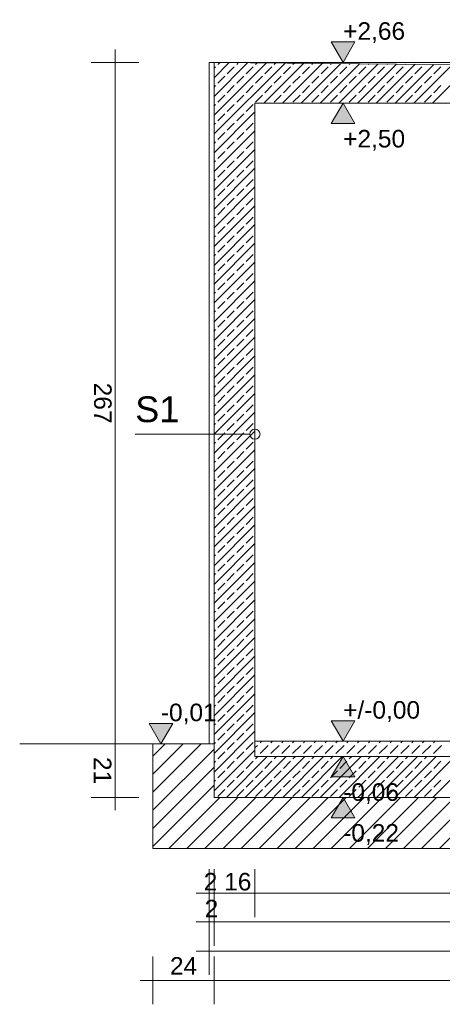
# Model space of a CAD drawing. Header units: metres. Extents: x 5507784 to 5508297, y 5948658 to 5948992.
# Tile 32 of 98: x 5507981.84 to 5507983.47, y 5948932.95 to 5948936.75. Entities that reach past the tile are written whole.
import ezdxf

# ---------------------------------------------------------------- set-up
doc = ezdxf.new("R2010")
doc.units = ezdxf.units.M
doc.layers.add('PDF_Konstrukcja - Ściany zew_Nr_pióra__107', color=7, linetype='CONTINUOUS', true_color=0xbfbfbf)
for name, color, linetype in [('PDF_Text', 5, 'CONTINUOUS'), ('PDF_Wymiarowanie - Ogólne', 5, 'CONTINUOUS'), ('PDF_ZWYKŁA_Nr_Pióra__1', 7, 'CONTINUOUS')]:
    doc.layers.add(name, color=color, linetype=linetype)
doc.styles.add('PDF Arial', font='arial.ttf')

msp = doc.modelspace()

# ---------------------------------------------------------------- linework, layer by layer
at = {"layer": 'PDF_Konstrukcja - Ściany zew_Nr_pióra__107', "lineweight": 0}
for points in [[(5507982.6447, 5948936.5852), (5507982.5861, 5948936.5266)], [(5507982.7164, 5948936.5846), (5507982.5861, 5948936.4543)], [(5507982.7882, 5948936.5839), (5507982.5861, 5948936.3819)], [(5507982.8599, 5948936.5832), (5507982.5861, 5948936.3095)], [(5507982.6089, 5948936.5856), (5507982.6007, 5948936.5774)], [(5507982.6806, 5948936.5849), (5507982.6731, 5948936.5774)], [(5507982.7523, 5948936.5842), (5507982.7455, 5948936.5774)], [(5507982.9316, 5948936.5826), (5507982.7773, 5948936.4283)], [(5507982.824, 5948936.5836), (5507982.8178, 5948936.5774)], [(5507983.0033, 5948936.5819), (5507982.8497, 5948936.4283)], [(5507982.8957, 5948936.5829), (5507982.8902, 5948936.5774)], [(5507983.075, 5948936.5812), (5507982.9221, 5948936.4283)], [(5507982.9674, 5948936.5822), (5507982.9626, 5948936.5774)], [(5507983.0392, 5948936.5816), (5507983.035, 5948936.5774)], [(5507982.5917, 5948936.5683), (5507982.5861, 5948936.5628)], [(5507982.664, 5948936.5683), (5507982.6369, 5948936.5412)], [(5507982.7364, 5948936.5683), (5507982.7093, 5948936.5412)], [(5507982.8088, 5948936.5683), (5507982.7817, 5948936.5412)], [(5507982.8812, 5948936.5683), (5507982.854, 5948936.5412)], [(5507982.9536, 5948936.5683), (5507982.9264, 5948936.5412)], [(5507983.1467, 5948936.5805), (5507982.9945, 5948936.4283)], [(5507983.0259, 5948936.5683), (5507982.9988, 5948936.5412)], [(5507983.2184, 5948936.5799), (5507983.0668, 5948936.4283)], [(5507983.0983, 5948936.5683), (5507983.0712, 5948936.5412)], [(5507983.1109, 5948936.5809), (5507983.1074, 5948936.5774)], [(5507983.2901, 5948936.5792), (5507983.1392, 5948936.4283)], [(5507983.1707, 5948936.5683), (5507983.1436, 5948936.5412)], [(5507983.1826, 5948936.5802), (5507983.1798, 5948936.5774)], [(5507983.3619, 5948936.5785), (5507983.2116, 5948936.4283)], [(5507983.2431, 5948936.5683), (5507983.2159, 5948936.5412)], [(5507983.2543, 5948936.5795), (5507983.2521, 5948936.5774)], [(5507983.4336, 5948936.5779), (5507983.284, 5948936.4283)], [(5507983.3155, 5948936.5683), (5507983.2883, 5948936.5412)], [(5507983.326, 5948936.5789), (5507983.3245, 5948936.5774)], [(5507983.5053, 5948936.5772), (5507983.3564, 5948936.4283)], [(5507983.3878, 5948936.5683), (5507983.3607, 5948936.5412)], [(5507983.3977, 5948936.5782), (5507983.3969, 5948936.5774)], [(5507983.577, 5948936.5765), (5507983.4287, 5948936.4283)], [(5507983.4602, 5948936.5683), (5507983.4331, 5948936.5412)], [(5507982.6278, 5948936.5322), (5507982.6007, 5948936.505)], [(5507982.7002, 5948936.5322), (5507982.6731, 5948936.505)], [(5507982.7726, 5948936.5322), (5507982.7455, 5948936.505)], [(5507982.845, 5948936.5322), (5507982.8178, 5948936.505)], [(5507982.9174, 5948936.5322), (5507982.8902, 5948936.505)], [(5507982.9898, 5948936.5322), (5507982.9626, 5948936.505)], [(5507983.0621, 5948936.5322), (5507983.035, 5948936.505)], [(5507983.1345, 5948936.5322), (5507983.1074, 5948936.505)], [(5507983.2069, 5948936.5322), (5507983.1798, 5948936.505)], [(5507983.2793, 5948936.5322), (5507983.2521, 5948936.505)], [(5507983.3517, 5948936.5322), (5507983.3245, 5948936.505)], [(5507983.424, 5948936.5322), (5507983.3969, 5948936.505)], [(5507982.5917, 5948936.496), (5507982.5861, 5948936.4905)], [(5507982.664, 5948936.496), (5507982.6369, 5948936.4688)], [(5507982.7364, 5948936.496), (5507982.7093, 5948936.4688)], [(5507982.8088, 5948936.496), (5507982.7817, 5948936.4688)], [(5507982.8812, 5948936.496), (5507982.854, 5948936.4688)], [(5507982.9536, 5948936.496), (5507982.9264, 5948936.4688)], [(5507983.0259, 5948936.496), (5507982.9988, 5948936.4688)], [(5507983.0983, 5948936.496), (5507983.0712, 5948936.4688)], [(5507983.1707, 5948936.496), (5507983.1436, 5948936.4688)], [(5507983.2431, 5948936.496), (5507983.2159, 5948936.4688)], [(5507983.3155, 5948936.496), (5507983.2883, 5948936.4688)], [(5507983.3878, 5948936.496), (5507983.3607, 5948936.4688)], [(5507983.4602, 5948936.496), (5507983.4331, 5948936.4688)], [(5507982.6278, 5948936.4598), (5507982.6007, 5948936.4326)], [(5507982.7002, 5948936.4598), (5507982.6731, 5948936.4326)], [(5507982.7726, 5948936.4598), (5507982.7455, 5948936.4326)], [(5507982.845, 5948936.4598), (5507982.8178, 5948936.4326)], [(5507982.9174, 5948936.4598), (5507982.8902, 5948936.4326)], [(5507982.9898, 5948936.4598), (5507982.9626, 5948936.4326)], [(5507983.0621, 5948936.4598), (5507983.035, 5948936.4326)], [(5507983.1345, 5948936.4598), (5507983.1074, 5948936.4326)], [(5507983.2069, 5948936.4598), (5507983.1798, 5948936.4326)], [(5507983.2793, 5948936.4598), (5507983.2521, 5948936.4326)], [(5507983.3517, 5948936.4598), (5507983.3245, 5948936.4326)], [(5507983.424, 5948936.4598), (5507983.3969, 5948936.4326)], [(5507982.5917, 5948936.4236), (5507982.5861, 5948936.4181)], [(5507982.7436, 5948936.3946), (5507982.5861, 5948936.2371)], [(5507982.664, 5948936.4236), (5507982.6369, 5948936.3964)], [(5507982.7364, 5948936.4236), (5507982.7093, 5948936.3964)], [(5507982.6278, 5948936.3874), (5507982.6007, 5948936.3602)], [(5507982.7002, 5948936.3874), (5507982.6731, 5948936.3602)], [(5507982.5917, 5948936.3512), (5507982.5861, 5948936.3457)], [(5507982.7436, 5948936.3222), (5507982.5861, 5948936.1647)], [(5507982.664, 5948936.3512), (5507982.6369, 5948936.3241)], [(5507982.7364, 5948936.3512), (5507982.7093, 5948936.3241)], [(5507982.5917, 5948936.2788), (5507982.5861, 5948936.2733)], [(5507982.6278, 5948936.315), (5507982.6007, 5948936.2879)], [(5507982.664, 5948936.2788), (5507982.6369, 5948936.2517)], [(5507982.7002, 5948936.315), (5507982.6731, 5948936.2879)], [(5507982.7364, 5948936.2788), (5507982.7093, 5948936.2517)], [(5507982.7436, 5948936.2498), (5507982.5861, 5948936.0924)], [(5507982.6278, 5948936.2426), (5507982.6007, 5948936.2155)], [(5507982.7002, 5948936.2426), (5507982.6731, 5948936.2155)], [(5507982.5917, 5948936.2064), (5507982.5861, 5948936.2009)], [(5507982.664, 5948936.2064), (5507982.6369, 5948936.1793)], [(5507982.7364, 5948936.2064), (5507982.7093, 5948936.1793)], [(5507982.7436, 5948936.1775), (5507982.5861, 5948936.02)], [(5507982.6278, 5948936.1702), (5507982.6007, 5948936.1431)], [(5507982.7002, 5948936.1702), (5507982.6731, 5948936.1431)], [(5507982.5917, 5948936.1341), (5507982.5861, 5948936.1285)], [(5507982.664, 5948936.1341), (5507982.6369, 5948936.1069)], [(5507982.7364, 5948936.1341), (5507982.7093, 5948936.1069)], [(5507982.7436, 5948936.1051), (5507982.5861, 5948935.9476)], [(5507982.6278, 5948936.0979), (5507982.6007, 5948936.0707)], [(5507982.7002, 5948936.0979), (5507982.6731, 5948936.0707)], [(5507982.5917, 5948936.0617), (5507982.5861, 5948936.0562)], [(5507982.664, 5948936.0617), (5507982.6369, 5948936.0345)], [(5507982.7364, 5948936.0617), (5507982.7093, 5948936.0345)], [(5507982.7436, 5948936.0327), (5507982.5861, 5948935.8752)], [(5507982.6278, 5948936.0255), (5507982.6007, 5948935.9983)], [(5507982.7002, 5948936.0255), (5507982.6731, 5948935.9983)], [(5507982.5917, 5948935.9893), (5507982.5861, 5948935.9838)], [(5507982.664, 5948935.9893), (5507982.6369, 5948935.9622)], [(5507982.7364, 5948935.9893), (5507982.7093, 5948935.9622)], [(5507982.7436, 5948935.9603), (5507982.5861, 5948935.8028)], [(5507982.6278, 5948935.9531), (5507982.6007, 5948935.926)], [(5507982.7002, 5948935.9531), (5507982.6731, 5948935.926)], [(5507982.5917, 5948935.9169), (5507982.5861, 5948935.9114)], [(5507982.664, 5948935.9169), (5507982.6369, 5948935.8898)], [(5507982.7364, 5948935.9169), (5507982.7093, 5948935.8898)], [(5507982.7436, 5948935.8879), (5507982.5861, 5948935.7305)], [(5507982.6278, 5948935.8807), (5507982.6007, 5948935.8536)], [(5507982.7002, 5948935.8807), (5507982.6731, 5948935.8536)], [(5507982.5917, 5948935.8445), (5507982.5861, 5948935.839)], [(5507982.664, 5948935.8445), (5507982.6369, 5948935.8174)], [(5507982.7364, 5948935.8445), (5507982.7093, 5948935.8174)], [(5507982.7436, 5948935.8156), (5507982.5861, 5948935.6581)], [(5507982.6278, 5948935.8083), (5507982.6007, 5948935.7812)], [(5507982.7002, 5948935.8083), (5507982.6731, 5948935.7812)], [(5507982.5917, 5948935.7721), (5507982.5861, 5948935.7666)], [(5507982.664, 5948935.7721), (5507982.6369, 5948935.745)], [(5507982.7364, 5948935.7721), (5507982.7093, 5948935.745)], [(5507982.7436, 5948935.7432), (5507982.5861, 5948935.5857)], [(5507982.6278, 5948935.736), (5507982.6007, 5948935.7088)], [(5507982.7002, 5948935.736), (5507982.6731, 5948935.7088)], [(5507982.5917, 5948935.6998), (5507982.5861, 5948935.6943)], [(5507982.7436, 5948935.6708), (5507982.5861, 5948935.5133)], [(5507982.664, 5948935.6998), (5507982.6369, 5948935.6726)], [(5507982.7364, 5948935.6998), (5507982.7093, 5948935.6726)], [(5507982.6278, 5948935.6636), (5507982.6007, 5948935.6364)], [(5507982.7002, 5948935.6636), (5507982.6731, 5948935.6364)], [(5507982.5917, 5948935.6274), (5507982.5861, 5948935.6219)], [(5507982.7436, 5948935.5984), (5507982.5861, 5948935.4409)], [(5507982.664, 5948935.6274), (5507982.6369, 5948935.6002)], [(5507982.7364, 5948935.6274), (5507982.7093, 5948935.6002)], [(5507982.6278, 5948935.5912), (5507982.6007, 5948935.5641)], [(5507982.7002, 5948935.5912), (5507982.6731, 5948935.5641)], [(5507982.5917, 5948935.555), (5507982.5861, 5948935.5495)], [(5507982.7436, 5948935.526), (5507982.5861, 5948935.3685)], [(5507982.6278, 5948935.5188), (5507982.6007, 5948935.4917)], [(5507982.664, 5948935.555), (5507982.6369, 5948935.5279)], [(5507982.7002, 5948935.5188), (5507982.6731, 5948935.4917)], [(5507982.7364, 5948935.555), (5507982.7093, 5948935.5279)], [(5507982.5917, 5948935.4826), (5507982.5861, 5948935.4771)], [(5507982.664, 5948935.4826), (5507982.6369, 5948935.4555)], [(5507982.7364, 5948935.4826), (5507982.7093, 5948935.4555)], [(5507982.7436, 5948935.4536), (5507982.5861, 5948935.2962)], [(5507982.6278, 5948935.4464), (5507982.6007, 5948935.4193)], [(5507982.7002, 5948935.4464), (5507982.6731, 5948935.4193)], [(5507982.5917, 5948935.4102), (5507982.5861, 5948935.4047)], [(5507982.664, 5948935.4102), (5507982.6369, 5948935.3831)], [(5507982.7364, 5948935.4102), (5507982.7093, 5948935.3831)], [(5507982.7436, 5948935.3813), (5507982.5861, 5948935.2238)], [(5507982.6278, 5948935.3741), (5507982.6007, 5948935.3469)], [(5507982.7002, 5948935.3741), (5507982.6731, 5948935.3469)], [(5507982.5917, 5948935.3379), (5507982.5861, 5948935.3323)], [(5507982.664, 5948935.3379), (5507982.6369, 5948935.3107)], [(5507982.7364, 5948935.3379), (5507982.7093, 5948935.3107)], [(5507982.7436, 5948935.3089), (5507982.5861, 5948935.1514)], [(5507982.6278, 5948935.3017), (5507982.6007, 5948935.2745)], [(5507982.7002, 5948935.3017), (5507982.6731, 5948935.2745)], [(5507982.5917, 5948935.2655), (5507982.5861, 5948935.26)], [(5507982.664, 5948935.2655), (5507982.6369, 5948935.2383)], [(5507982.7364, 5948935.2655), (5507982.7093, 5948935.2383)], [(5507982.7436, 5948935.2365), (5507982.5861, 5948935.079)], [(5507982.6278, 5948935.2293), (5507982.6007, 5948935.2022)], [(5507982.7002, 5948935.2293), (5507982.6731, 5948935.2022)], [(5507982.5917, 5948935.1931), (5507982.5861, 5948935.1876)], [(5507982.664, 5948935.1931), (5507982.6369, 5948935.1659)], [(5507982.7364, 5948935.1931), (5507982.7093, 5948935.1659)], [(5507982.7436, 5948935.1641), (5507982.5861, 5948935.0066)], [(5507982.6278, 5948935.1569), (5507982.6007, 5948935.1298)], [(5507982.7002, 5948935.1569), (5507982.6731, 5948935.1298)], [(5507982.5917, 5948935.1207), (5507982.5861, 5948935.1152)], [(5507982.664, 5948935.1207), (5507982.6369, 5948935.0936)], [(5507982.7364, 5948935.1207), (5507982.7093, 5948935.0936)], [(5507982.7436, 5948935.0917), (5507982.5861, 5948934.9343)], [(5507982.6278, 5948935.0845), (5507982.6007, 5948935.0574)], [(5507982.7002, 5948935.0845), (5507982.6731, 5948935.0574)], [(5507982.5917, 5948935.0483), (5507982.5861, 5948935.0428)], [(5507982.664, 5948935.0483), (5507982.6369, 5948935.0212)], [(5507982.7364, 5948935.0483), (5507982.7093, 5948935.0212)], [(5507982.7436, 5948935.0194), (5507982.5861, 5948934.8619)], [(5507982.6278, 5948935.0122), (5507982.6007, 5948934.985)], [(5507982.7002, 5948935.0122), (5507982.6731, 5948934.985)], [(5507982.5917, 5948934.9759), (5507982.5861, 5948934.9705)], [(5507982.664, 5948934.9759), (5507982.6369, 5948934.9488)], [(5507982.7364, 5948934.9759), (5507982.7093, 5948934.9488)], [(5507982.7436, 5948934.947), (5507982.5861, 5948934.7895)], [(5507982.6278, 5948934.9398), (5507982.6007, 5948934.9126)], [(5507982.7002, 5948934.9398), (5507982.6731, 5948934.9126)], [(5507982.5917, 5948934.9036), (5507982.5861, 5948934.8981)], [(5507982.7436, 5948934.8746), (5507982.5861, 5948934.7171)], [(5507982.664, 5948934.9036), (5507982.6369, 5948934.8764)], [(5507982.7364, 5948934.9036), (5507982.7093, 5948934.8764)], [(5507982.6278, 5948934.8674), (5507982.6007, 5948934.8402)], [(5507982.7002, 5948934.8674), (5507982.6731, 5948934.8402)], [(5507982.5917, 5948934.8312), (5507982.5861, 5948934.8257)], [(5507982.7436, 5948934.8022), (5507982.5861, 5948934.6447)], [(5507982.664, 5948934.8312), (5507982.6369, 5948934.8041)], [(5507982.7364, 5948934.8312), (5507982.7093, 5948934.8041)], [(5507982.5917, 5948934.7588), (5507982.5861, 5948934.7533)], [(5507982.6278, 5948934.795), (5507982.6007, 5948934.7679)], [(5507982.664, 5948934.7588), (5507982.6369, 5948934.7317)], [(5507982.7002, 5948934.795), (5507982.6731, 5948934.7679)], [(5507982.7364, 5948934.7588), (5507982.7093, 5948934.7317)], [(5507982.7436, 5948934.7298), (5507982.5861, 5948934.5723)], [(5507982.6278, 5948934.7226), (5507982.6007, 5948934.6955)], [(5507982.7002, 5948934.7226), (5507982.6731, 5948934.6955)], [(5507982.5917, 5948934.6864), (5507982.5861, 5948934.6809)], [(5507982.664, 5948934.6864), (5507982.6369, 5948934.6593)], [(5507982.7364, 5948934.6864), (5507982.7093, 5948934.6593)], [(5507982.7436, 5948934.6574), (5507982.5861, 5948934.5)], [(5507982.6278, 5948934.6502), (5507982.6007, 5948934.6231)], [(5507982.7002, 5948934.6502), (5507982.6731, 5948934.6231)], [(5507982.5917, 5948934.6141), (5507982.5861, 5948934.6085)], [(5507982.664, 5948934.6141), (5507982.6369, 5948934.5869)], [(5507982.7364, 5948934.6141), (5507982.7093, 5948934.5869)], [(5507982.7436, 5948934.5851), (5507982.5861, 5948934.4276)], [(5507982.6278, 5948934.5779), (5507982.6007, 5948934.5507)], [(5507982.7002, 5948934.5779), (5507982.6731, 5948934.5507)], [(5507982.5917, 5948934.5417), (5507982.5861, 5948934.5362)], [(5507982.664, 5948934.5417), (5507982.6369, 5948934.5145)], [(5507982.7364, 5948934.5417), (5507982.7093, 5948934.5145)], [(5507982.7436, 5948934.5127), (5507982.5861, 5948934.3552)], [(5507982.6278, 5948934.5055), (5507982.6007, 5948934.4783)], [(5507982.7002, 5948934.5055), (5507982.6731, 5948934.4783)], [(5507982.5917, 5948934.4693), (5507982.5861, 5948934.4638)], [(5507982.664, 5948934.4693), (5507982.6369, 5948934.4421)], [(5507982.7364, 5948934.4693), (5507982.7093, 5948934.4421)], [(5507982.7436, 5948934.4403), (5507982.5861, 5948934.2828)], [(5507982.6278, 5948934.4331), (5507982.6007, 5948934.4059)], [(5507982.7002, 5948934.4331), (5507982.6731, 5948934.4059)], [(5507982.5917, 5948934.3969), (5507982.5861, 5948934.3914)], [(5507982.664, 5948934.3969), (5507982.6369, 5948934.3698)], [(5507982.7364, 5948934.3969), (5507982.7093, 5948934.3698)], [(5507982.7436, 5948934.3679), (5507982.5861, 5948934.2105)], [(5507982.6278, 5948934.3607), (5507982.6007, 5948934.3336)], [(5507982.7002, 5948934.3607), (5507982.6731, 5948934.3336)], [(5507982.5917, 5948934.3245), (5507982.5861, 5948934.319)], [(5507982.664, 5948934.3245), (5507982.6369, 5948934.2974)], [(5507982.7364, 5948934.3245), (5507982.7093, 5948934.2974)], [(5507982.7436, 5948934.2956), (5507982.5861, 5948934.1381)], [(5507982.6278, 5948934.2883), (5507982.6007, 5948934.2612)], [(5507982.7002, 5948934.2883), (5507982.6731, 5948934.2612)], [(5507982.5917, 5948934.2521), (5507982.5861, 5948934.2466)], [(5507982.664, 5948934.2521), (5507982.6369, 5948934.225)], [(5507982.7364, 5948934.2521), (5507982.7093, 5948934.225)], [(5507982.7436, 5948934.2232), (5507982.5861, 5948934.0657)], [(5507982.6278, 5948934.2159), (5507982.6007, 5948934.1888)], [(5507982.7002, 5948934.2159), (5507982.6731, 5948934.1888)], [(5507982.5917, 5948934.1798), (5507982.5861, 5948934.1743)], [(5507982.7436, 5948934.1508), (5507982.5861, 5948933.9933)], [(5507982.664, 5948934.1798), (5507982.6369, 5948934.1526)], [(5507982.7364, 5948934.1798), (5507982.7093, 5948934.1526)], [(5507982.6278, 5948934.1436), (5507982.6007, 5948934.1164)], [(5507982.7002, 5948934.1436), (5507982.6731, 5948934.1164)], [(5507982.5917, 5948934.1074), (5507982.5861, 5948934.1019)], [(5507982.7436, 5948934.0784), (5507982.5861, 5948933.9209)], [(5507982.664, 5948934.1074), (5507982.6369, 5948934.0802)], [(5507982.7364, 5948934.1074), (5507982.7093, 5948934.0802)], [(5507982.6278, 5948934.0712), (5507982.6007, 5948934.0441)], [(5507982.7002, 5948934.0712), (5507982.6731, 5948934.0441)], [(5507982.5917, 5948934.035), (5507982.5861, 5948934.0295)], [(5507982.7436, 5948934.006), (5507982.5861, 5948933.8485)], [(5507982.664, 5948934.035), (5507982.6369, 5948934.0079)], [(5507982.7364, 5948934.035), (5507982.7093, 5948934.0079)], [(5507982.5917, 5948933.9626), (5507982.5861, 5948933.9571)], [(5507982.6278, 5948933.9988), (5507982.6007, 5948933.9717)], [(5507982.664, 5948933.9626), (5507982.6369, 5948933.9355)], [(5507982.7002, 5948933.9988), (5507982.6731, 5948933.9717)], [(5507982.7364, 5948933.9626), (5507982.7093, 5948933.9355)], [(5507982.7693, 5948933.9677), (5507982.7636, 5948933.9619)], [(5507982.8111, 5948933.9677), (5507982.8053, 5948933.9619)], [(5507982.8528, 5948933.9677), (5507982.8471, 5948933.9619)], [(5507982.8946, 5948933.9677), (5507982.8888, 5948933.9619)], [(5507982.9363, 5948933.9677), (5507982.9306, 5948933.9619)], [(5507982.9781, 5948933.9677), (5507982.9724, 5948933.9619)], [(5507983.0199, 5948933.9677), (5507983.0141, 5948933.9619)], [(5507983.0616, 5948933.9677), (5507983.0559, 5948933.9619)], [(5507983.1034, 5948933.9677), (5507983.0976, 5948933.9619)], [(5507983.1451, 5948933.9677), (5507983.1394, 5948933.9619)], [(5507983.1869, 5948933.9677), (5507983.1812, 5948933.9619)], [(5507983.2287, 5948933.9677), (5507983.2229, 5948933.9619)], [(5507983.2704, 5948933.9677), (5507983.2647, 5948933.9619)], [(5507983.3122, 5948933.9677), (5507983.3064, 5948933.9619)], [(5507983.3539, 5948933.9677), (5507983.3482, 5948933.9619)], [(5507983.3957, 5948933.9677), (5507983.3899, 5948933.9619)], [(5507983.4374, 5948933.9677), (5507983.4317, 5948933.9619)], [(5507982.5368, 5948933.9578), (5507982.3499, 5948933.771)], [(5507982.4672, 5948933.9578), (5507982.3499, 5948933.8406)], [(5507982.3976, 5948933.9578), (5507982.3499, 5948933.9102)], [(5507982.5861, 5948933.9376), (5507982.3499, 5948933.7014)], [(5507982.7436, 5948933.9336), (5507982.5861, 5948933.7762)], [(5507982.6278, 5948933.9264), (5507982.6007, 5948933.8993)], [(5507982.7002, 5948933.9264), (5507982.6731, 5948933.8993)], [(5507982.7531, 5948933.9515), (5507982.7436, 5948933.942)], [(5507982.7949, 5948933.9515), (5507982.7636, 5948933.9202)], [(5507982.8367, 5948933.9515), (5507982.8053, 5948933.9202)], [(5507982.8784, 5948933.9515), (5507982.8471, 5948933.9202)], [(5507982.9202, 5948933.9515), (5507982.8888, 5948933.9202)], [(5507982.9619, 5948933.9515), (5507982.9306, 5948933.9202)], [(5507983.0037, 5948933.9515), (5507982.9724, 5948933.9202)], [(5507983.0454, 5948933.9515), (5507983.0141, 5948933.9202)], [(5507983.0872, 5948933.9515), (5507983.0559, 5948933.9202)], [(5507983.129, 5948933.9515), (5507983.0976, 5948933.9202)], [(5507983.1707, 5948933.9515), (5507983.1394, 5948933.9202)], [(5507983.2125, 5948933.9515), (5507983.1812, 5948933.9202)], [(5507983.2542, 5948933.9515), (5507983.2229, 5948933.9202)], [(5507983.296, 5948933.9515), (5507983.2647, 5948933.9202)], [(5507983.3377, 5948933.9515), (5507983.3064, 5948933.9202)], [(5507983.3795, 5948933.9515), (5507983.3482, 5948933.9202)], [(5507983.4213, 5948933.9515), (5507983.3899, 5948933.9202)], [(5507983.463, 5948933.9515), (5507983.4317, 5948933.9202)], [(5507982.5917, 5948933.8902), (5507982.5861, 5948933.8847)], [(5507982.791, 5948933.9086), (5507982.6335, 5948933.7511)], [(5507982.664, 5948933.8902), (5507982.6369, 5948933.8631)], [(5507982.8634, 5948933.9086), (5507982.7059, 5948933.7511)], [(5507982.7364, 5948933.8902), (5507982.7093, 5948933.8631)], [(5507982.7548, 5948933.9086), (5507982.7455, 5948933.8993)], [(5507982.7531, 5948933.9097), (5507982.752, 5948933.9086)], [(5507982.9357, 5948933.9086), (5507982.7783, 5948933.7511)], [(5507982.8088, 5948933.8902), (5507982.7817, 5948933.8631)], [(5507982.7949, 5948933.9097), (5507982.7938, 5948933.9086)], [(5507982.8272, 5948933.9086), (5507982.8178, 5948933.8993)], [(5507982.8367, 5948933.9097), (5507982.8355, 5948933.9086)], [(5507983.0081, 5948933.9086), (5507982.8506, 5948933.7511)], [(5507982.8812, 5948933.8902), (5507982.854, 5948933.8631)], [(5507982.8784, 5948933.9097), (5507982.8773, 5948933.9086)], [(5507982.8995, 5948933.9086), (5507982.8902, 5948933.8993)], [(5507982.9202, 5948933.9097), (5507982.919, 5948933.9086)], [(5507983.0805, 5948933.9086), (5507982.923, 5948933.7511)], [(5507982.9536, 5948933.8902), (5507982.9264, 5948933.8631)], [(5507982.9619, 5948933.9097), (5507982.9608, 5948933.9086)], [(5507982.9719, 5948933.9086), (5507982.9626, 5948933.8993)], [(5507983.1529, 5948933.9086), (5507982.9954, 5948933.7511)], [(5507983.0259, 5948933.8902), (5507982.9988, 5948933.8631)], [(5507983.0037, 5948933.9097), (5507983.0026, 5948933.9086)], [(5507983.0443, 5948933.9086), (5507983.035, 5948933.8993)], [(5507983.0454, 5948933.9097), (5507983.0443, 5948933.9086)], [(5507983.2253, 5948933.9086), (5507983.0678, 5948933.7511)], [(5507983.0983, 5948933.8902), (5507983.0712, 5948933.8631)], [(5507983.0872, 5948933.9097), (5507983.0861, 5948933.9086)], [(5507983.1167, 5948933.9086), (5507983.1074, 5948933.8993)], [(5507983.129, 5948933.9097), (5507983.1278, 5948933.9086)], [(5507983.2976, 5948933.9086), (5507983.1402, 5948933.7511)], [(5507983.1707, 5948933.8902), (5507983.1436, 5948933.8631)], [(5507983.1707, 5948933.9097), (5507983.1696, 5948933.9086)], [(5507983.1891, 5948933.9086), (5507983.1798, 5948933.8993)], [(5507983.2125, 5948933.9097), (5507983.2114, 5948933.9086)], [(5507983.37, 5948933.9086), (5507983.2125, 5948933.7511)], [(5507983.2431, 5948933.8902), (5507983.2159, 5948933.8631)], [(5507983.2615, 5948933.9086), (5507983.2521, 5948933.8993)], [(5507983.2542, 5948933.9097), (5507983.2531, 5948933.9086)], [(5507983.4424, 5948933.9086), (5507983.2849, 5948933.7511)], [(5507983.3155, 5948933.8902), (5507983.2883, 5948933.8631)], [(5507983.296, 5948933.9097), (5507983.2949, 5948933.9086)], [(5507983.3338, 5948933.9086), (5507983.3245, 5948933.8993)], [(5507983.3377, 5948933.9097), (5507983.3366, 5948933.9086)], [(5507983.5148, 5948933.9086), (5507983.3573, 5948933.7511)], [(5507983.3878, 5948933.8902), (5507983.3607, 5948933.8631)], [(5507983.3795, 5948933.9097), (5507983.3784, 5948933.9086)], [(5507983.4062, 5948933.9086), (5507983.3969, 5948933.8993)], [(5507983.4213, 5948933.9097), (5507983.4201, 5948933.9086)], [(5507983.5872, 5948933.9086), (5507983.4297, 5948933.7511)], [(5507983.4602, 5948933.8902), (5507983.4331, 5948933.8631)], [(5507983.463, 5948933.9097), (5507983.4619, 5948933.9086)], [(5507982.5861, 5948933.868), (5507982.3499, 5948933.6318)], [(5507982.6278, 5948933.8541), (5507982.6007, 5948933.8269)], [(5507982.7002, 5948933.8541), (5507982.6731, 5948933.8269)], [(5507982.7726, 5948933.8541), (5507982.7455, 5948933.8269)], [(5507982.845, 5948933.8541), (5507982.8178, 5948933.8269)], [(5507982.9174, 5948933.8541), (5507982.8902, 5948933.8269)], [(5507982.9898, 5948933.8541), (5507982.9626, 5948933.8269)], [(5507983.0621, 5948933.8541), (5507983.035, 5948933.8269)], [(5507983.1345, 5948933.8541), (5507983.1074, 5948933.8269)], [(5507983.2069, 5948933.8541), (5507983.1798, 5948933.8269)], [(5507983.2793, 5948933.8541), (5507983.2521, 5948933.8269)], [(5507983.3517, 5948933.8541), (5507983.3245, 5948933.8269)], [(5507983.424, 5948933.8541), (5507983.3969, 5948933.8269)], [(5507982.5917, 5948933.8179), (5507982.5861, 5948933.8123)], [(5507982.664, 5948933.8179), (5507982.6369, 5948933.7907)], [(5507982.7364, 5948933.8179), (5507982.7093, 5948933.7907)], [(5507982.8088, 5948933.8179), (5507982.7817, 5948933.7907)], [(5507982.8812, 5948933.8179), (5507982.854, 5948933.7907)], [(5507982.9536, 5948933.8179), (5507982.9264, 5948933.7907)], [(5507983.0259, 5948933.8179), (5507982.9988, 5948933.7907)], [(5507983.0983, 5948933.8179), (5507983.0712, 5948933.7907)], [(5507983.1707, 5948933.8179), (5507983.1436, 5948933.7907)], [(5507983.2431, 5948933.8179), (5507983.2159, 5948933.7907)], [(5507983.3155, 5948933.8179), (5507983.2883, 5948933.7907)], [(5507983.3878, 5948933.8179), (5507983.3607, 5948933.7907)], [(5507983.4602, 5948933.8179), (5507983.4331, 5948933.7907)], [(5507982.5861, 5948933.7984), (5507982.3499, 5948933.5622)], [(5507982.6278, 5948933.7817), (5507982.6007, 5948933.7545)], [(5507982.7002, 5948933.7817), (5507982.6731, 5948933.7545)], [(5507982.7726, 5948933.7817), (5507982.7455, 5948933.7545)], [(5507982.845, 5948933.7817), (5507982.8178, 5948933.7545)], [(5507982.9174, 5948933.7817), (5507982.8902, 5948933.7545)], [(5507982.9898, 5948933.7817), (5507982.9626, 5948933.7545)], [(5507983.0621, 5948933.7817), (5507983.035, 5948933.7545)], [(5507983.1345, 5948933.7817), (5507983.1074, 5948933.7545)], [(5507983.2069, 5948933.7817), (5507983.1798, 5948933.7545)], [(5507983.2793, 5948933.7817), (5507983.2521, 5948933.7545)], [(5507983.3517, 5948933.7817), (5507983.3245, 5948933.7545)], [(5507983.424, 5948933.7817), (5507983.3969, 5948933.7545)], [(5507982.6085, 5948933.7511), (5507982.4116, 5948933.5543)], [(5507982.678, 5948933.7511), (5507982.4812, 5948933.5543)], [(5507982.7476, 5948933.7511), (5507982.5508, 5948933.5543)], [(5507982.8172, 5948933.7511), (5507982.6204, 5948933.5543)], [(5507982.8868, 5948933.7511), (5507982.69, 5948933.5543)], [(5507982.9564, 5948933.7511), (5507982.7596, 5948933.5543)], [(5507983.026, 5948933.7511), (5507982.8292, 5948933.5543)], [(5507983.0956, 5948933.7511), (5507982.8988, 5948933.5543)], [(5507983.1652, 5948933.7511), (5507982.9684, 5948933.5543)], [(5507983.2348, 5948933.7511), (5507983.038, 5948933.5543)], [(5507983.3044, 5948933.7511), (5507983.1076, 5948933.5543)], [(5507983.374, 5948933.7511), (5507983.1772, 5948933.5543)], [(5507983.4436, 5948933.7511), (5507983.2468, 5948933.5543)], [(5507983.5132, 5948933.7511), (5507983.3164, 5948933.5543)], [(5507983.5828, 5948933.7511), (5507983.386, 5948933.5543)], [(5507983.6524, 5948933.7511), (5507983.4556, 5948933.5543)]]:
    msp.add_lwpolyline(points, dxfattribs=at)
at = {"layer": 'PDF_Wymiarowanie - Ogólne', "lineweight": 0}
for points in [[(5507983.0837, 5948936.5858), (5507983.038, 5948936.6645), (5507983.1294, 5948936.6645)], [(5507983.0837, 5948936.4283), (5507983.038, 5948936.3496), (5507983.1294, 5948936.3496)], [(5507983.0837, 5948933.9677), (5507983.038, 5948934.0464), (5507983.1294, 5948934.0464)], [(5507982.3807, 5948933.9578), (5507982.3351, 5948934.0366), (5507982.4264, 5948934.0366)], [(5507983.0837, 5948933.9086), (5507983.038, 5948933.8299), (5507983.1294, 5948933.8299)], [(5507983.0837, 5948933.7511), (5507983.038, 5948933.6724), (5507983.1294, 5948933.6724)]]:
    msp.add_lwpolyline(points, close=True, dxfattribs=at)
for points in [[(5507982.2039, 5948933.7019), (5507982.2039, 5948933.7757), (5507982.2039, 5948933.9824), (5507982.2039, 5948936.5612), (5507982.2039, 5948936.635)], [(5507982.2962, 5948936.5858), (5507982.1117, 5948936.5858)], [(5507983.1427, 5948936.5858), (5507983.0837, 5948936.5858), (5507983.0246, 5948936.5858)], [(5507983.1427, 5948936.4283), (5507983.0837, 5948936.4283), (5507983.0246, 5948936.4283)], [(5507983.1427, 5948933.9677), (5507983.0837, 5948933.9677), (5507983.0246, 5948933.9677)], [(5507982.2962, 5948933.9578), (5507982.1117, 5948933.9578)], [(5507982.4398, 5948933.9578), (5507982.3807, 5948933.9578), (5507982.3217, 5948933.9578)], [(5507983.1427, 5948933.9086), (5507983.0837, 5948933.9086), (5507983.0246, 5948933.9086)], [(5507982.2962, 5948933.7511), (5507982.1117, 5948933.7511)], [(5507983.1427, 5948933.7511), (5507983.0837, 5948933.7511), (5507983.0246, 5948933.7511)], [(5507982.5665, 5948933.2892), (5507982.5665, 5948933.4738)], [(5507982.5861, 5948933.2892), (5507982.5861, 5948933.4738)], [(5507982.7436, 5948933.2892), (5507982.7436, 5948933.4738)], [(5507982.5173, 5948933.3815), (5507982.5911, 5948933.3815), (5507982.6108, 5948933.3815), (5507982.7682, 5948933.3815), (5507984.659, 5948933.3815), (5507984.7126, 5948933.3815), (5507985.7013, 5948933.3815), (5507985.8588, 5948933.3815)], [(5507982.5665, 5948933.179), (5507982.5665, 5948933.3636)], [(5507982.5861, 5948933.179), (5507982.5861, 5948933.3636)], [(5507982.5173, 5948933.2713), (5507982.5911, 5948933.2713), (5507982.6108, 5948933.2713), (5507985.8588, 5948933.2713)], [(5507982.5665, 5948933.0664), (5507982.5665, 5948933.2509)], [(5507982.3499, 5948932.9532), (5507982.3499, 5948933.1377)], [(5507982.5173, 5948933.1586), (5507982.5911, 5948933.1586), (5507985.8293, 5948933.1586), (5507985.9031, 5948933.1586)], [(5507982.5861, 5948932.9532), (5507982.5861, 5948933.1377)], [(5507982.3007, 5948933.0454), (5507982.3745, 5948933.0454), (5507982.6108, 5948933.0454), (5507985.8588, 5948933.0454), (5507986.0458, 5948933.0454), (5507986.1196, 5948933.0454)]]:
    msp.add_lwpolyline(points, dxfattribs=at)
at = {"layer": 'PDF_Wymiarowanie - Ogólne', "lineweight": 0, "transparency": 33554559}
for points in [[(5507983.0837, 5948936.5858), (5507983.038, 5948936.6645), (5507983.1294, 5948936.6645)], [(5507983.0837, 5948936.4283), (5507983.1294, 5948936.3496), (5507983.038, 5948936.3496)], [(5507983.0837, 5948933.9677), (5507983.038, 5948934.0464), (5507983.1294, 5948934.0464)], [(5507982.3807, 5948933.9578), (5507982.3351, 5948934.0366), (5507982.4264, 5948934.0366)], [(5507983.0837, 5948933.9086), (5507983.1294, 5948933.8299), (5507983.038, 5948933.8299)], [(5507983.0837, 5948933.7511), (5507983.1294, 5948933.6724), (5507983.038, 5948933.6724)]]:
    msp.add_solid(points, dxfattribs=at)
at = {"layer": 'PDF_ZWYKŁA_Nr_Pióra__1', "lineweight": 0}
for points in [[(5507982.5665, 5948933.9578), (5507982.5665, 5948936.5858), (5507985.8539, 5948936.5858), (5507985.8539, 5948933.9578)], [(5507984.7846, 5948936.5661), (5507985.8342, 5948936.5858), (5507985.8342, 5948933.7511), (5507982.5861, 5948933.7511), (5507982.5861, 5948936.5858), (5507984.696, 5948936.5661)], [(5507982.7239, 5948935.1521), (5507982.2818, 5948935.1521)], [(5507982.7436, 5948933.9677), (5507984.6344, 5948933.9677)], [(5507981.8363, 5948933.9578), (5507982.5861, 5948933.9578)], [(5507982.3499, 5948933.9578), (5507982.3499, 5948933.5543), (5507986.0704, 5948933.5543), (5507986.0704, 5948933.9578)]]:
    msp.add_lwpolyline(points, dxfattribs=at)
msp.add_lwpolyline([(5507985.6767, 5948936.4283), (5507985.6767, 5948933.9086), (5507982.7436, 5948933.9086), (5507982.7436, 5948936.4283)], close=True, dxfattribs=at)
msp.add_circle((5507982.7436, 5948935.1521), 0.0197, dxfattribs=at)
msp.add_circle((5507982.7436, 5948935.1521), 0.0197, dxfattribs=at)

# ---------------------------------------------------------------- texts
at = {"layer": 'PDF_Text', "attachment_point": 7, "style": 'PDF Arial'}
for s, insert, char_height in [('+2,66', (5507983.0837, 5948936.6603), 0.06764), ('+2,50', (5507983.0837, 5948936.245), 0.06764), ('-0,01', (5507982.3807, 5948934.0324), 0.06764), ('+/-0,00', (5507983.0837, 5948934.0422), 0.06764), ('-0,06', (5507983.0837, 5948933.7253), 0.06764), ('-0,22', (5507983.0837, 5948933.5678), 0.06764), ('2 16', (5507982.546, 5948933.3913), 0.06764), ('2', (5507982.5497, 5948933.2885), 0.0676), ('24', (5507982.4158, 5948933.0675), 0.06764)]:
    msp.add_mtext(s, dxfattribs=dict(at, insert=insert, char_height=char_height))
at = {"layer": 'PDF_Text', "char_height": 0.06764, "attachment_point": 7, "rotation": 270, "style": 'PDF Arial'}
for s, insert in [('267', (5507982.1222, 5948935.3505)), ('21', (5507982.1222, 5948933.907))]:
    msp.add_mtext(s, dxfattribs=dict(at, insert=insert))
at = {"layer": 'PDF_Text', "color": 7, "insert": (5507982.2818, 5948935.1969), "char_height": 0.09947, "attachment_point": 7, "rotation": 359.9, "style": 'PDF Arial'}
msp.add_mtext('S1', dxfattribs=at)

doc.saveas('drawing.dxf')
